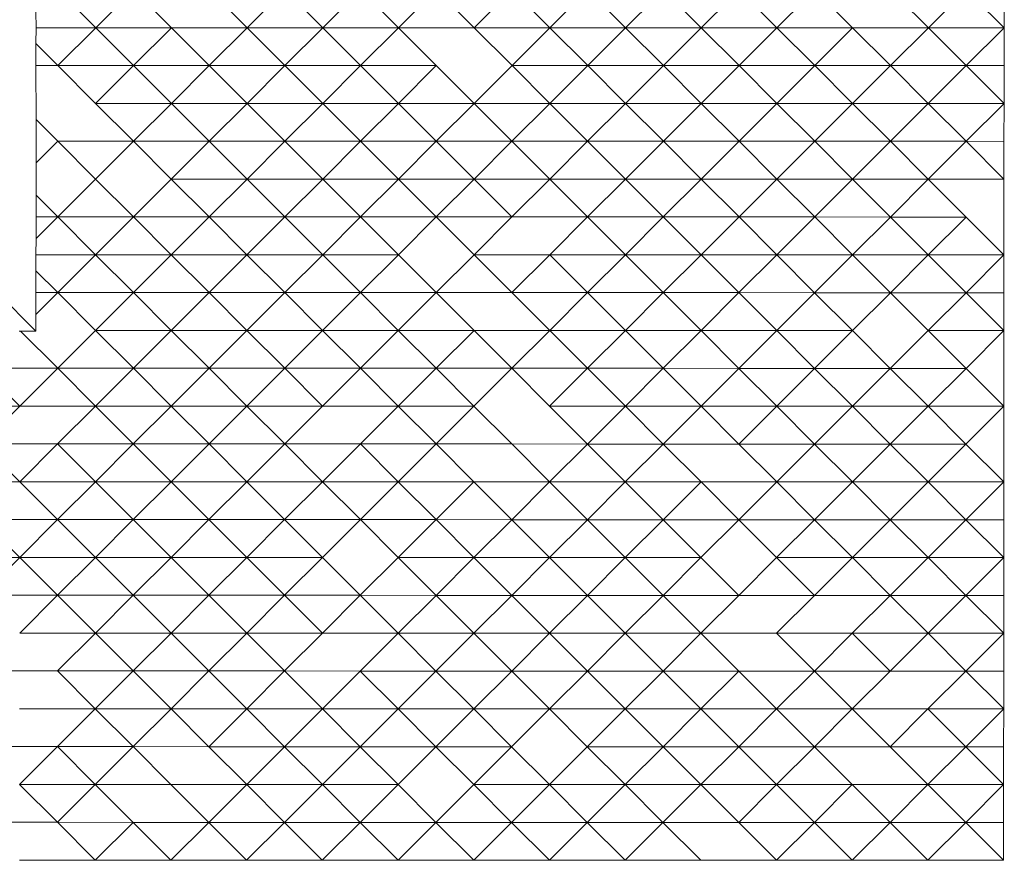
# Model space of a CAD drawing. Header units: metres. Extents: x -16.8 to 37.4, y -31.4 to 22.8.
# Tile 5 of 7: x 16.8 to 26, y -15.6 to -7.8. Entities that reach past the tile are written whole.
import ezdxf

# ---------------------------------------------------------------- set-up
doc = ezdxf.new("R2010")
doc.units = ezdxf.units.M
doc.header["$LTSCALE"] = 0.1
doc.linetypes.add('AUSGEZOGEN', pattern=[0])
doc.layers.add('EU_Cadastre des conduites - Texte', color=7, linetype='AUSGEZOGEN')
doc.layers.add('Standard', color=7, linetype='AUSGEZOGEN', lineweight=13)

# ---------------------------------------------------------------- blocks, each defined once
blk = doc.blocks.new('Baugrube_$F5', base_point=(0, 0, -4.617))
at = {"layer": 'Standard', "color": 7, "linetype": 'AUSGEZOGEN', "lineweight": 13, "transparency": 33554687}
for p, q in [((21.3857, 11.9062), (21.4912, 12.0119)), ((21.7806, 12.0119), (21.7806, 11.5114)), ((21.2799, 11.8007), (21.3857, 11.9062)), ((21.3857, 11.9062), (21.7806, 11.5114)), ((21.1354, 11.6559), (21.2799, 11.8007)), ((21.2799, 11.8007), (21.2799, 11.5114)), ((20.7792, 11.2984), (21.1354, 11.6559)), ((21.1354, 11.6559), (21.2799, 11.5114)), ((21.2799, 11.5114), (21.2799, 11.0109)), ((21.7806, 11.5114), (21.2799, 11.5114)), ((21.2799, 11.5114), (21.7806, 11.0109)), ((22.2813, 11.5114), (21.7806, 11.5114)), ((21.7806, 11.5114), (21.7806, 11.0109)), ((21.7806, 11.5114), (22.2813, 11.0109)), ((22.2813, 11.5114), (22.2813, 11.0109)), ((20.4915, 11.0109), (20.7792, 11.2984)), ((20.7792, 11.0109), (20.7792, 11.2984)), ((20.2785, 10.7982), (20.4915, 11.0109)), ((20.7792, 11.0109), (20.4915, 11.0109)), ((21.2799, 10.5104), (20.7792, 11.0109)), ((20.7792, 11.0109), (20.7792, 10.5104)), ((21.2799, 11.0109), (21.2799, 10.5104)), ((21.7806, 11.0109), (21.2799, 11.0109)), ((21.2799, 11.0109), (21.7806, 10.5104)), ((22.2813, 11.0109), (21.7806, 11.0109)), ((21.7806, 11.0109), (21.7806, 10.5104)), ((21.7806, 11.0109), (22.2813, 10.5104)), ((22.782, 10.5104), (22.2813, 11.0109)), ((22.2813, 11.0109), (22.2813, 10.5104)), ((22.782, 11.0109), (22.782, 10.5104)), ((20.1347, 10.6542), (20.2785, 10.7982)), ((20.2785, 10.7982), (20.2785, 10.5104)), ((19.9909, 10.5104), (20.1347, 10.6542)), ((20.1347, 10.6542), (20.2785, 10.5104)), ((19.8843, 10.4039), (19.9909, 10.5104)), ((20.2785, 10.5104), (19.9909, 10.5104)), ((20.7792, 10.5104), (20.2785, 10.5104)), ((20.2785, 10.5104), (20.2785, 10.0099)), ((20.2785, 10.5104), (20.7792, 10.0099)), ((21.2799, 10.5104), (20.7792, 10.5104)), ((20.7792, 10.5104), (20.7792, 10.0099)), ((21.7806, 10.5104), (21.2799, 10.5104)), ((21.2799, 10.5104), (21.2799, 10.0099)), ((21.2799, 10.5104), (21.7806, 10.0099)), ((22.2813, 10.5104), (21.7806, 10.5104)), ((21.7806, 10.5104), (21.7806, 10.0099)), ((21.7806, 10.5104), (22.2813, 10.0099)), ((22.782, 10.5104), (22.2813, 10.5104)), ((22.2813, 10.5104), (22.2813, 10.0099)), ((22.2813, 10.5104), (22.782, 10.0099)), ((23.2827, 10.5104), (22.782, 10.5104)), ((22.782, 10.5104), (22.782, 10.0099)), ((22.782, 10.5104), (23.2827, 10.0099)), ((23.2827, 10.5104), (23.2827, 10.0099)), ((19.3785, 10.4471), (19.3787, 9.9)), ((19.7778, 10.2974), (19.8843, 10.4039)), ((19.8843, 10.4039), (20.2785, 10.0099)), ((19.6337, 10.154), (19.7778, 10.2974)), ((19.7778, 10.2974), (19.7778, 10.0099)), ((19.4889, 10.0099), (19.6337, 10.154)), ((19.6337, 10.154), (19.7778, 10.0099)), ((18.2757, 10.0099), (18.7764, 9.5094)), ((18.7764, 10.0099), (18.7764, 9.5094)), ((18.7764, 10.0099), (19.2771, 9.5094)), ((19.269, 10.0099), (19.2771, 10.0018)), ((19.2771, 10.0018), (19.2771, 9.5094)), ((19.2771, 10.0018), (19.3787, 9.9)), ((19.3787, 9.9), (19.4889, 10.0099)), ((19.7778, 10.0099), (19.4889, 10.0099)), ((20.2785, 10.0099), (19.7778, 10.0099)), ((19.7778, 10.0099), (19.7778, 9.5094)), ((19.7778, 10.0099), (20.2785, 9.5094)), ((20.7792, 10.0099), (20.2785, 10.0099)), ((20.2785, 10.0099), (20.2785, 9.5094)), ((20.2785, 10.0099), (20.7792, 9.5094)), ((21.2799, 10.0099), (20.7792, 10.0099)), ((20.7792, 10.0099), (20.7792, 9.5094)), ((20.7792, 10.0099), (21.2799, 9.5094)), ((21.7806, 10.0099), (21.2799, 10.0099)), ((21.2799, 10.0099), (21.2799, 9.5094)), ((21.2799, 10.0099), (21.7806, 9.5094)), ((22.2813, 10.0099), (21.7806, 10.0099)), ((21.7806, 10.0099), (21.7806, 9.5094)), ((21.7806, 10.0099), (22.2813, 9.5094)), ((22.782, 10.0099), (22.2813, 10.0099)), ((22.2813, 10.0099), (22.2813, 9.5094)), ((22.2813, 10.0099), (22.782, 9.5094)), ((23.2827, 10.0099), (22.782, 10.0099)), ((22.782, 10.0099), (22.782, 9.5094)), ((22.782, 10.0099), (23.2827, 9.5094)), ((23.7834, 10.0099), (23.2827, 10.0099)), ((23.2827, 10.0099), (23.2827, 9.5094)), ((23.2827, 10.0099), (23.7834, 9.5094)), ((23.7834, 10.0099), (23.7834, 9.5094)), ((17.775, 9.5094), (18.2757, 9.0089)), ((18.7764, 9.5094), (18.2757, 9.5094)), ((18.2757, 9.5094), (18.2757, 9.0089)), ((18.2757, 9.5094), (18.7764, 9.0089)), ((19.2771, 9.5094), (18.7764, 9.5094)), ((18.7764, 9.5094), (19.2771, 9.0089)), ((19.7778, 9.5094), (19.2771, 9.5094)), ((19.2771, 9.5094), (19.2771, 9.0089)), ((19.2771, 9.5094), (19.7778, 9.0089)), ((20.2785, 9.5094), (19.7778, 9.5094)), ((19.7778, 9.5094), (19.7778, 9.0089)), ((19.7778, 9.5094), (20.2785, 9.0089)), ((20.7792, 9.5094), (20.2785, 9.5094)), ((20.2785, 9.5094), (20.2785, 9.0089)), ((20.2785, 9.5094), (20.7792, 9.0089)), ((21.2799, 9.5094), (20.7792, 9.5094)), ((20.7792, 9.5094), (20.7792, 9.0089)), ((20.7792, 9.5094), (21.2799, 9.0089)), ((21.7806, 9.5094), (21.2799, 9.5094)), ((21.2799, 9.5094), (21.2799, 9.0089)), ((21.2799, 9.5094), (21.7806, 9.0089)), ((22.2813, 9.5094), (21.7806, 9.5094)), ((21.7806, 9.5094), (21.7806, 9.0089)), ((21.7806, 9.5094), (22.2813, 9.0089)), ((22.782, 9.5094), (22.2813, 9.5094)), ((22.2813, 9.5094), (22.2813, 9.0089)), ((22.2813, 9.5094), (22.782, 9.0089)), ((23.2827, 9.5094), (22.782, 9.5094)), ((22.782, 9.5094), (22.782, 9.0089)), ((22.782, 9.5094), (23.2827, 9.0089)), ((23.7834, 9.5094), (23.2827, 9.5094)), ((23.2827, 9.5094), (23.2827, 9.0089)), ((23.2827, 9.5094), (23.7834, 9.0089)), ((24.2841, 9.5094), (23.7834, 9.5094)), ((23.7834, 9.5094), (23.7834, 9.0089)), ((23.7834, 9.5094), (24.2841, 9.0089)), ((24.2841, 9.5094), (24.2841, 9.0089)), ((17.2743, 9.0089), (17.775, 8.5084)), ((18.2757, 8.5084), (17.775, 9.0089)), ((17.775, 9.0089), (17.775, 8.5084)), ((18.2757, 9.0089), (18.2757, 8.5084)), ((18.7764, 9.0089), (18.2757, 9.0089)), ((18.2757, 9.0089), (18.7764, 8.5084)), ((19.2771, 9.0089), (18.7764, 9.0089)), ((18.7764, 9.0089), (18.7764, 8.5084)), ((18.7764, 9.0089), (19.2771, 8.5084)), ((19.7778, 9.0089), (19.2771, 9.0089)), ((19.2771, 9.0089), (19.2771, 8.5084)), ((19.2771, 9.0089), (19.7778, 8.5084)), ((20.2785, 9.0089), (19.7778, 9.0089)), ((19.7778, 9.0089), (19.7778, 8.5084)), ((19.7778, 9.0089), (20.2785, 8.5084)), ((20.7792, 9.0089), (20.2785, 9.0089)), ((20.2785, 9.0089), (20.2785, 8.5084)), ((20.2785, 9.0089), (20.7792, 8.5084)), ((21.2799, 9.0089), (20.7792, 9.0089)), ((20.7792, 9.0089), (20.7792, 8.5084)), ((20.7792, 9.0089), (21.2799, 8.5084)), ((21.7806, 9.0089), (21.2799, 9.0089)), ((21.2799, 9.0089), (21.2799, 8.5084)), ((21.2799, 9.0089), (21.7806, 8.5084)), ((22.2813, 9.0089), (21.7806, 9.0089)), ((21.7806, 9.0089), (21.7806, 8.5084)), ((21.7806, 9.0089), (22.2813, 8.5084)), ((22.782, 9.0089), (22.2813, 9.0089)), ((22.2813, 9.0089), (22.2813, 8.5084)), ((22.2813, 9.0089), (22.782, 8.5084)), ((23.2827, 9.0089), (22.782, 9.0089)), ((22.782, 9.0089), (22.782, 8.5084)), ((22.782, 9.0089), (23.2827, 8.5084)), ((23.7834, 9.0089), (23.2827, 9.0089)), ((23.2827, 9.0089), (23.2827, 8.5084)), ((23.2827, 9.0089), (23.7834, 8.5084)), ((23.7834, 8.5084), (23.7834, 9.0089)), ((24.2841, 9.0089), (24.2841, 8.5084)), ((24.7848, 9.0089), (24.2841, 9.0089)), ((24.2841, 9.0089), (24.7848, 8.5084)), ((24.7848, 9.0089), (24.7848, 8.5084)), ((17.775, 8.5084), (17.2743, 8.5084)), ((17.2743, 8.5084), (17.775, 8.0079)), ((18.2757, 8.5084), (17.775, 8.5084)), ((17.775, 8.5084), (17.775, 8.0079)), ((17.775, 8.5084), (18.2757, 8.0079)), ((18.7764, 8.5084), (18.2757, 8.5084)), ((18.2757, 8.5084), (18.2757, 8.0079)), ((18.2757, 8.5084), (18.7764, 8.0079)), ((19.2771, 8.5084), (18.7764, 8.5084)), ((18.7764, 8.5084), (18.7764, 8.0079)), ((18.7764, 8.5084), (19.2771, 8.0079)), ((19.7778, 8.5084), (19.2771, 8.5084)), ((19.2771, 8.5084), (19.2771, 8.0079)), ((19.2771, 8.5084), (19.7778, 8.0079)), ((20.2785, 8.5084), (19.7778, 8.5084)), ((19.7778, 8.5084), (19.7778, 8.0079)), ((19.7778, 8.5084), (20.2785, 8.0079)), ((20.7792, 8.5084), (20.2785, 8.5084)), ((20.2785, 8.5084), (20.2785, 8.0079)), ((20.2785, 8.5084), (20.7792, 8.0079)), ((21.2799, 8.5084), (20.7792, 8.5084)), ((20.7792, 8.5084), (20.7792, 8.0079)), ((20.7792, 8.5084), (21.2799, 8.0079)), ((21.7806, 8.5084), (21.2799, 8.5084)), ((21.2799, 8.5084), (21.2799, 8.0079)), ((21.2799, 8.5084), (21.7806, 8.0079)), ((22.2813, 8.5084), (21.7806, 8.5084)), ((21.7806, 8.5084), (21.7806, 8.0079)), ((21.7806, 8.5084), (22.2813, 8.0079)), ((22.782, 8.5084), (22.2813, 8.5084)), ((22.2813, 8.5084), (22.2813, 8.0079)), ((22.2813, 8.5084), (22.782, 8.0079)), ((23.2827, 8.5084), (22.782, 8.5084)), ((22.782, 8.5084), (22.782, 8.0079)), ((22.782, 8.5084), (23.2827, 8.0079)), ((23.7834, 8.5084), (23.2827, 8.5084)), ((23.2827, 8.5084), (23.2827, 8.0079)), ((23.2827, 8.5084), (23.7834, 8.0079)), ((24.2841, 8.5084), (23.7834, 8.5084)), ((23.7834, 8.5084), (23.7834, 8.0079)), ((23.7834, 8.5084), (24.2841, 8.0079)), ((24.7848, 8.5084), (24.2841, 8.5084)), ((24.2841, 8.5084), (24.2841, 8.0079)), ((24.2841, 8.5084), (24.7848, 8.0079)), ((25.2855, 8.5084), (24.7848, 8.5084)), ((24.7848, 8.5084), (24.7848, 8.0079)), ((24.7848, 8.5084), (25.2855, 8.0079)), ((25.2855, 8.5084), (25.2855, 8.0079)), ((30.7933, 8.5084), (27.2883, 5.005)), ((16.7736, 8.0079), (17.2743, 7.5074)), ((17.775, 8.0079), (17.2743, 8.0079)), ((17.2743, 8.0079), (17.775, 7.5074)), ((18.2757, 8.0079), (17.775, 8.0079)), ((17.775, 8.0079), (17.775, 7.5074)), ((17.775, 8.0079), (18.2757, 7.5074)), ((18.7764, 8.0079), (18.2757, 8.0079)), ((18.2757, 8.0079), (18.2757, 7.5074)), ((18.2757, 8.0079), (18.7764, 7.5074)), ((19.2771, 8.0079), (18.7764, 8.0079)), ((18.7764, 8.0079), (18.7764, 7.5074)), ((18.7764, 8.0079), (19.2771, 7.5074)), ((19.7778, 8.0079), (19.2771, 8.0079)), ((19.2771, 8.0079), (19.2771, 7.5074)), ((19.2771, 8.0079), (19.7778, 7.5074)), ((20.2785, 8.0079), (19.7778, 8.0079)), ((19.7778, 8.0079), (19.7778, 7.5074)), ((19.7778, 8.0079), (20.2785, 7.5074)), ((20.7792, 8.0079), (20.2785, 8.0079)), ((20.2785, 8.0079), (20.2785, 7.5074)), ((20.2785, 8.0079), (20.7792, 7.5074)), ((21.2799, 8.0079), (20.7792, 8.0079)), ((20.7792, 8.0079), (20.7792, 7.5074)), ((20.7792, 8.0079), (21.2799, 7.5074)), ((21.7806, 8.0079), (21.2799, 8.0079)), ((21.2799, 8.0079), (21.2799, 7.5074)), ((21.2799, 8.0079), (21.7806, 7.5074)), ((22.2813, 8.0079), (21.7806, 8.0079)), ((21.7806, 8.0079), (21.7806, 7.5074)), ((21.7806, 8.0079), (22.2813, 7.5074)), ((22.782, 8.0079), (22.2813, 8.0079)), ((22.2813, 8.0079), (22.2813, 7.5074)), ((23.2827, 8.0079), (22.782, 8.0079)), ((22.782, 8.0079), (22.782, 7.5074)), ((22.782, 8.0079), (23.2827, 7.5074)), ((23.7834, 8.0079), (23.2827, 8.0079)), ((23.2827, 8.0079), (23.2827, 7.5074)), ((23.2827, 8.0079), (23.7834, 7.5074)), ((24.2841, 8.0079), (23.7834, 8.0079)), ((23.7834, 8.0079), (23.7834, 7.5074)), ((23.7834, 8.0079), (24.2841, 7.5074)), ((24.7848, 8.0079), (24.2841, 8.0079)), ((24.2841, 8.0079), (24.2841, 7.5074)), ((24.2841, 8.0079), (24.7848, 7.5074)), ((25.2855, 8.0079), (24.7848, 8.0079)), ((24.7848, 8.0079), (24.7848, 7.5074)), ((24.7848, 8.0079), (25.2855, 7.5074)), ((25.7862, 8.0079), (25.2855, 8.0079)), ((25.2855, 8.0079), (25.2855, 7.5074)), ((25.2855, 8.0079), (25.7862, 7.5074)), ((25.7862, 8.0079), (25.7862, 7.5074)), ((16.2729, 7.5074), (16.7736, 7.007)), ((17.2743, 7.007), (16.7736, 7.5074)), ((17.2743, 7.5074), (17.2743, 7.007)), ((17.775, 7.5074), (17.2743, 7.5074)), ((17.2743, 7.5074), (17.775, 7.007)), ((18.2757, 7.5074), (17.775, 7.5074)), ((17.775, 7.5074), (17.775, 7.007)), ((17.775, 7.5074), (18.2757, 7.007)), ((18.7764, 7.5074), (18.2757, 7.5074)), ((18.2757, 7.5074), (18.2757, 7.007)), ((18.2757, 7.5074), (18.7764, 7.007)), ((19.2771, 7.5074), (18.7764, 7.5074)), ((18.7764, 7.5074), (18.7764, 7.007)), ((18.7764, 7.5074), (19.2771, 7.007)), ((19.7778, 7.5074), (19.2771, 7.5074)), ((19.2771, 7.5074), (19.2771, 7.007)), ((19.2771, 7.5074), (19.7778, 7.007)), ((20.2785, 7.5074), (19.7778, 7.5074)), ((19.7778, 7.5074), (19.7778, 7.007)), ((19.7778, 7.5074), (20.2785, 7.007)), ((20.7792, 7.5074), (20.2785, 7.5074)), ((20.2785, 7.5074), (20.2785, 7.007)), ((20.2785, 7.5074), (20.7792, 7.007)), ((21.2799, 7.5074), (20.7792, 7.5074)), ((20.7792, 7.5074), (21.2799, 7.007)), ((21.7806, 7.5074), (21.2799, 7.5074)), ((21.2799, 7.5074), (21.2799, 7.007)), ((21.2799, 7.5074), (21.7806, 7.007)), ((22.2813, 7.5074), (21.7806, 7.5074)), ((21.7806, 7.5074), (21.7806, 7.007)), ((21.7806, 7.5074), (22.2813, 7.007)), ((22.782, 7.5074), (22.2813, 7.5074)), ((22.2813, 7.5074), (22.2813, 7.007)), ((22.2813, 7.5074), (22.782, 7.007)), ((23.2827, 7.5074), (22.782, 7.5074)), ((22.782, 7.5074), (22.782, 7.007)), ((22.782, 7.5074), (23.2827, 7.007)), ((23.7834, 7.5074), (23.2827, 7.5074)), ((23.2827, 7.5074), (23.7834, 7.007)), ((24.2841, 7.5074), (23.7834, 7.5074)), ((23.7834, 7.5074), (23.7834, 7.007)), ((23.7834, 7.5074), (24.2841, 7.007)), ((24.7848, 7.5074), (24.2841, 7.5074)), ((24.2841, 7.5074), (24.2841, 7.007)), ((24.2841, 7.5074), (24.7848, 7.007)), ((25.2855, 7.5074), (24.7848, 7.5074)), ((24.7848, 7.5074), (24.7848, 7.007)), ((24.7848, 7.5074), (25.2855, 7.007)), ((25.7862, 7.5074), (25.2855, 7.5074)), ((25.2855, 7.5074), (25.2855, 7.007)), ((25.2855, 7.5074), (25.7862, 7.007)), ((26.2869, 7.5074), (25.7862, 7.5074)), ((25.7862, 7.5074), (25.7862, 7.007)), ((25.7862, 7.5074), (26.2869, 7.007)), ((26.2869, 7.5074), (26.2869, 7.007)), ((16.2729, 6.5065), (15.7722, 7.007)), ((16.2729, 7.007), (16.2729, 6.5065)), ((16.7736, 7.007), (16.2729, 7.007)), ((16.2729, 7.007), (16.7736, 6.5065)), ((17.2743, 7.007), (16.7736, 7.007)), ((16.7736, 7.007), (16.7736, 6.5065)), ((16.7736, 7.007), (17.2743, 6.5065)), ((17.775, 7.007), (17.2743, 7.007)), ((17.2743, 7.007), (17.2743, 6.5065)), ((17.2743, 7.007), (17.775, 6.5065)), ((18.2757, 7.007), (17.775, 7.007)), ((17.775, 7.007), (17.775, 6.5065)), ((17.775, 7.007), (18.2757, 6.5065)), ((18.7764, 7.007), (18.2757, 7.007)), ((18.2757, 7.007), (18.2757, 6.5065)), ((18.2757, 7.007), (18.7764, 6.5065)), ((19.2771, 7.007), (18.7764, 7.007)), ((18.7764, 7.007), (18.7764, 6.5065)), ((18.7764, 7.007), (19.2771, 6.5065)), ((19.7778, 7.007), (19.2771, 7.007)), ((19.2771, 7.007), (19.2771, 6.5065)), ((19.2771, 7.007), (19.7778, 6.5065)), ((20.2785, 7.007), (19.7778, 7.007)), ((19.7778, 7.007), (19.7778, 6.5065)), ((19.7778, 7.007), (20.2785, 6.5065)), ((20.7792, 7.007), (20.2785, 7.007)), ((20.2785, 7.007), (20.2785, 6.5065)), ((20.2785, 7.007), (20.7792, 6.5065)), ((21.2799, 7.007), (20.7792, 7.007)), ((20.7792, 7.007), (20.7792, 6.5065)), ((20.7792, 7.007), (21.2799, 6.5065)), ((21.7806, 7.007), (21.2799, 7.007)), ((21.2799, 7.007), (21.2799, 6.5065)), ((21.2799, 7.007), (21.7806, 6.5065)), ((22.2813, 7.007), (21.7806, 7.007)), ((21.7806, 7.007), (21.7806, 6.5065)), ((21.7806, 7.007), (22.2813, 6.5065)), ((22.782, 6.5065), (22.2813, 7.007)), ((22.2813, 7.007), (22.2813, 6.5065)), ((22.782, 7.007), (22.782, 6.5065)), ((23.2827, 7.007), (22.782, 7.007)), ((22.782, 7.007), (23.2827, 6.5065)), ((23.7834, 7.007), (23.2827, 7.007)), ((23.2827, 7.007), (23.2827, 6.5065)), ((23.2827, 7.007), (23.7834, 6.5065)), ((24.2841, 7.007), (23.7834, 7.007)), ((23.7834, 7.007), (23.7834, 6.5065)), ((23.7834, 7.007), (24.2841, 6.5065)), ((24.7848, 7.007), (24.2841, 7.007)), ((24.2841, 7.007), (24.2841, 6.5065)), ((24.2841, 7.007), (24.7848, 6.5065)), ((25.2855, 7.007), (24.7848, 7.007)), ((24.7848, 7.007), (24.7848, 6.5065)), ((24.7848, 7.007), (25.2855, 6.5065)), ((25.7862, 7.007), (25.2855, 7.007)), ((25.2855, 7.007), (25.2855, 6.5065)), ((25.2855, 7.007), (25.7862, 6.5065)), ((26.2869, 7.007), (25.7862, 7.007)), ((25.7862, 7.007), (25.7862, 6.5065)), ((25.7862, 7.007), (26.2869, 6.5065)), ((26.7876, 7.007), (26.2869, 7.007)), ((26.2869, 7.007), (26.2869, 6.5065)), ((26.2869, 7.007), (26.7876, 6.5065)), ((26.7876, 7.007), (26.7876, 6.5065)), ((16.2729, 6.006), (15.7722, 6.5065)), ((19.2771, 3.003), (15.7722, 6.5065)), ((16.2729, 6.5065), (16.2729, 6.006)), ((16.7736, 6.5065), (16.2729, 6.5065)), ((16.2729, 6.5065), (16.7736, 6.006)), ((17.2743, 6.5065), (16.7736, 6.5065)), ((16.7736, 6.5065), (16.7736, 6.006)), ((16.7736, 6.5065), (17.2743, 6.006)), ((17.775, 6.5065), (17.2743, 6.5065)), ((17.2743, 6.5065), (17.2743, 6.006)), ((17.2743, 6.5065), (17.775, 6.006)), ((18.2757, 6.5065), (17.775, 6.5065)), ((17.775, 6.5065), (17.775, 6.006)), ((17.775, 6.5065), (18.2757, 6.006)), ((18.7764, 6.5065), (18.2757, 6.5065)), ((18.2757, 6.5065), (18.2757, 6.006)), ((18.2757, 6.5065), (18.7764, 6.006)), ((19.2771, 6.5065), (18.7764, 6.5065)), ((18.7764, 6.5065), (18.7764, 6.006)), ((18.7764, 6.5065), (19.2771, 6.006)), ((19.7778, 6.5065), (19.2771, 6.5065)), ((19.2771, 6.5065), (19.2771, 6.006)), ((19.2771, 6.5065), (19.7778, 6.006)), ((20.2785, 6.5065), (19.7778, 6.5065)), ((19.7778, 6.5065), (19.7778, 6.006)), ((20.7792, 6.5065), (20.2785, 6.5065)), ((20.2785, 6.5065), (20.2785, 6.006)), ((20.2785, 6.5065), (20.7792, 6.006)), ((21.2799, 6.5065), (20.7792, 6.5065)), ((20.7792, 6.5065), (20.7792, 6.006)), ((20.7792, 6.5065), (21.2799, 6.006)), ((21.7806, 6.5065), (21.2799, 6.5065)), ((21.2799, 6.5065), (21.2799, 6.006)), ((21.2799, 6.5065), (21.7806, 6.006)), ((22.2813, 6.5065), (21.7806, 6.5065)), ((21.7806, 6.5065), (21.7806, 6.006)), ((22.782, 6.5065), (22.2813, 6.5065)), ((22.2813, 6.5065), (22.2813, 6.006)), ((22.2813, 6.5065), (22.782, 6.006)), ((23.2827, 6.5065), (22.782, 6.5065)), ((22.782, 6.5065), (22.782, 6.006)), ((22.782, 6.5065), (23.2827, 6.006)), ((23.7834, 6.5065), (23.2827, 6.5065)), ((23.2827, 6.5065), (23.2827, 6.006)), ((23.2827, 6.5065), (23.7834, 6.006)), ((24.2841, 6.5065), (23.7834, 6.5065)), ((23.7834, 6.5065), (23.7834, 6.006)), ((23.7834, 6.5065), (24.2841, 6.006)), ((24.7848, 6.5065), (24.2841, 6.5065)), ((24.2841, 6.5065), (24.2841, 6.006)), ((24.2841, 6.5065), (24.7848, 6.006)), ((25.2855, 6.5065), (24.7848, 6.5065)), ((24.7848, 6.5065), (24.7848, 6.006)), ((24.7848, 6.5065), (25.2855, 6.006)), ((25.7862, 6.5065), (25.2855, 6.5065)), ((25.2855, 6.5065), (25.2855, 6.006)), ((25.2855, 6.5065), (25.7862, 6.006)), ((26.2869, 6.5065), (25.7862, 6.5065)), ((25.7862, 6.5065), (25.7862, 6.006)), ((25.7862, 6.5065), (26.2869, 6.006)), ((26.7876, 6.5065), (26.2869, 6.5065)), ((26.2869, 6.5065), (26.2869, 6.006)), ((26.2869, 6.5065), (26.7876, 6.006)), ((27.2883, 6.006), (26.7876, 6.5065)), ((26.7876, 6.5065), (26.7876, 6.006)), ((27.2883, 6.5065), (27.2883, 6.006)), ((16.7736, 6.006), (16.2729, 6.006)), ((16.7736, 5.5055), (16.2729, 6.006)), ((17.2743, 5.5055), (16.7736, 6.006)), ((16.7736, 6.006), (16.7736, 5.5055)), ((17.2743, 6.006), (17.2743, 5.5055)), ((17.775, 5.5055), (17.2743, 6.006)), ((17.775, 6.006), (17.775, 5.5055)), ((18.2757, 6.006), (17.775, 6.006)), ((17.775, 6.006), (18.2757, 5.5055)), ((18.7764, 6.006), (18.2757, 6.006)), ((18.2757, 6.006), (18.2757, 5.5055)), ((18.2757, 6.006), (18.7764, 5.5055)), ((19.2771, 6.006), (18.7764, 6.006)), ((18.7764, 6.006), (18.7764, 5.5055)), ((18.7764, 6.006), (19.2771, 5.5055)), ((19.7778, 6.006), (19.2771, 6.006)), ((19.2771, 6.006), (19.7778, 5.5055)), ((20.2785, 6.006), (19.7778, 6.006)), ((19.7778, 6.006), (19.7778, 5.5055)), ((19.7778, 6.006), (20.2785, 5.5055)), ((20.7792, 6.006), (20.2785, 6.006)), ((20.2785, 6.006), (20.2785, 5.5055)), ((20.2785, 6.006), (20.7792, 5.5055)), ((21.2799, 6.006), (20.7792, 6.006)), ((20.7792, 6.006), (20.7792, 5.5055)), ((20.7792, 6.006), (21.2799, 5.5055)), ((21.7806, 5.5055), (21.2799, 6.006)), ((21.2799, 6.006), (21.2799, 5.5055)), ((21.7806, 6.006), (21.7806, 5.5055)), ((22.2813, 5.5055), (21.7806, 6.006)), ((22.2813, 6.006), (22.2813, 5.5055)), ((22.782, 6.006), (22.2813, 6.006)), ((22.2813, 6.006), (22.782, 5.5055)), ((23.2827, 6.006), (22.782, 6.006)), ((22.782, 6.006), (22.782, 5.5055)), ((22.782, 6.006), (23.2827, 5.5055)), ((23.7834, 6.006), (23.2827, 6.006)), ((23.2827, 6.006), (23.2827, 5.5055)), ((23.2827, 6.006), (23.7834, 5.5055)), ((24.2841, 6.006), (23.7834, 6.006)), ((23.7834, 6.006), (23.7834, 5.5055)), ((23.7834, 6.006), (24.2841, 5.5055)), ((24.7848, 6.006), (24.2841, 6.006)), ((24.2841, 6.006), (24.2841, 5.5055)), ((24.2841, 6.006), (24.7848, 5.5055)), ((25.2855, 6.006), (24.7848, 6.006)), ((24.7848, 6.006), (24.7848, 5.5055)), ((24.7848, 6.006), (25.2855, 5.5055)), ((25.7862, 6.006), (25.2855, 6.006)), ((25.2855, 6.006), (25.2855, 5.5055)), ((25.2855, 6.006), (25.7862, 5.5055)), ((26.2869, 6.006), (25.7862, 6.006)), ((25.7862, 6.006), (25.7862, 5.5055)), ((25.7862, 6.006), (26.2869, 5.5055)), ((26.7876, 6.006), (26.2869, 6.006)), ((26.2869, 6.006), (26.2869, 5.5055)), ((26.2869, 6.006), (26.7876, 5.5055)), ((27.2883, 6.006), (26.7876, 6.006)), ((26.7876, 6.006), (26.7876, 5.5055)), ((26.7876, 6.006), (27.2883, 5.5055)), ((27.7891, 6.006), (27.2883, 6.006)), ((27.2883, 6.006), (27.2883, 5.5055)), ((27.2883, 6.006), (27.7891, 5.5055)), ((27.7891, 6.006), (27.7891, 5.5055)), ((28.0394, 5.7557), (27.7891, 5.5055)), ((17.2743, 5.5055), (16.7736, 5.5055)), ((17.2743, 5.005), (16.7736, 5.5055)), ((17.775, 5.5055), (17.2743, 5.5055)), ((17.2743, 5.5055), (17.2743, 5.005)), ((17.2743, 5.5055), (17.775, 5.005)), ((18.2757, 5.5055), (17.775, 5.5055)), ((17.775, 5.5055), (17.775, 5.005)), ((17.775, 5.5055), (18.2757, 5.005)), ((18.7764, 5.5055), (18.2757, 5.5055)), ((18.2757, 5.5055), (18.2757, 5.005)), ((18.2757, 5.5055), (18.7764, 5.005)), ((19.2771, 5.5055), (18.7764, 5.5055)), ((18.7764, 5.5055), (18.7764, 5.005)), ((18.7764, 5.5055), (19.2771, 5.005)), ((19.7778, 5.5055), (19.2771, 5.5055)), ((19.2771, 5.5055), (19.2771, 5.005)), ((19.2771, 5.5055), (19.7778, 5.005)), ((20.2785, 5.5055), (19.7778, 5.5055)), ((19.7778, 5.5055), (19.7778, 5.005)), ((19.7778, 5.5055), (20.2785, 5.005)), ((20.7792, 5.5055), (20.2785, 5.5055)), ((20.2785, 5.5055), (20.2785, 5.005)), ((20.2785, 5.5055), (20.7792, 5.005)), ((21.2799, 5.5055), (20.7792, 5.5055)), ((20.7792, 5.5055), (20.7792, 5.005)), ((20.7792, 5.5055), (21.2799, 5.005)), ((21.7806, 5.5055), (21.2799, 5.5055)), ((21.2799, 5.5055), (21.2799, 5.005)), ((21.2799, 5.5055), (21.7806, 5.005)), ((22.2813, 5.5055), (21.7806, 5.5055)), ((21.7806, 5.5055), (21.7806, 5.005)), ((21.7806, 5.5055), (22.2813, 5.005)), ((22.782, 5.5055), (22.2813, 5.5055)), ((22.2813, 5.5055), (22.2813, 5.005)), ((22.2813, 5.5055), (22.782, 5.005)), ((23.2827, 5.5055), (22.782, 5.5055)), ((22.782, 5.5055), (22.782, 5.005)), ((22.782, 5.5055), (23.2827, 5.005)), ((23.7834, 5.5055), (23.2827, 5.5055)), ((23.2827, 5.5055), (23.2827, 5.005)), ((23.2827, 5.5055), (23.7834, 5.005)), ((24.2841, 5.5055), (23.7834, 5.5055)), ((23.7834, 5.5055), (23.7834, 5.005)), ((23.7834, 5.5055), (24.2841, 5.005)), ((24.7848, 5.5055), (24.2841, 5.5055)), ((24.2841, 5.5055), (24.2841, 5.005)), ((24.2841, 5.5055), (24.7848, 5.005)), ((25.2855, 5.5055), (24.7848, 5.5055)), ((24.7848, 5.5055), (24.7848, 5.005)), ((24.7848, 5.5055), (25.2855, 5.005)), ((25.7862, 5.5055), (25.2855, 5.5055)), ((25.2855, 5.5055), (25.2855, 5.005)), ((25.2855, 5.5055), (25.7862, 5.005)), ((26.2869, 5.5055), (25.7862, 5.5055)), ((25.7862, 5.5055), (25.7862, 5.005)), ((25.7862, 5.5055), (26.2869, 5.005)), ((26.7876, 5.5055), (26.2869, 5.5055)), ((26.2869, 5.5055), (26.2869, 5.005)), ((26.2869, 5.5055), (26.7876, 5.005)), ((27.2883, 5.5055), (26.7876, 5.5055)), ((26.7876, 5.5055), (26.7876, 5.005)), ((26.7876, 5.5055), (27.2883, 5.005)), ((27.7891, 5.5055), (27.2883, 5.5055)), ((27.2883, 5.5055), (27.2883, 5.005)), ((27.2883, 5.5055), (27.5387, 5.2552)), ((27.7891, 5.5055), (27.5387, 5.2552)), ((27.5387, 5.2552), (27.2883, 5.005)), ((17.775, 5.005), (17.2743, 5.005)), ((17.775, 4.5045), (17.2743, 5.005)), ((18.2757, 5.005), (17.775, 5.005)), ((17.775, 5.005), (17.775, 4.5045)), ((17.775, 5.005), (18.2757, 4.5045)), ((18.7764, 5.005), (18.2757, 5.005)), ((18.2757, 5.005), (18.2757, 4.5045)), ((18.2757, 5.005), (18.7764, 4.5045)), ((19.2771, 5.005), (18.7764, 5.005)), ((18.7764, 5.005), (18.7764, 4.5045)), ((18.7764, 5.005), (19.2771, 4.5045)), ((19.7778, 5.005), (19.2771, 5.005)), ((19.2771, 5.005), (19.2771, 4.5045)), ((19.2771, 5.005), (19.7778, 4.5045)), ((20.2785, 5.005), (19.7778, 5.005)), ((19.7778, 5.005), (19.7778, 4.5045)), ((19.7778, 5.005), (20.2785, 4.5045)), ((20.7792, 5.005), (20.2785, 5.005)), ((20.2785, 5.005), (20.2785, 4.5045)), ((20.2785, 5.005), (20.7792, 4.5045)), ((21.2799, 5.005), (20.7792, 5.005)), ((20.7792, 5.005), (20.7792, 4.5045)), ((20.7792, 5.005), (21.2799, 4.5045)), ((21.7806, 5.005), (21.2799, 5.005)), ((21.2799, 5.005), (21.2799, 4.5045)), ((21.2799, 5.005), (21.7806, 4.5045)), ((22.2813, 5.005), (21.7806, 5.005)), ((21.7806, 5.005), (21.7806, 4.5045)), ((21.7806, 5.005), (22.2813, 4.5045)), ((22.782, 5.005), (22.2813, 5.005)), ((22.2813, 5.005), (22.2813, 4.5045)), ((22.2813, 5.005), (22.782, 4.5045)), ((23.2827, 5.005), (22.782, 5.005)), ((22.782, 5.005), (22.782, 4.5045)), ((22.782, 5.005), (23.2827, 4.5045)), ((23.7834, 5.005), (23.2827, 5.005)), ((23.2827, 5.005), (23.2827, 4.5045)), ((23.2827, 5.005), (23.7834, 4.5045)), ((24.2841, 5.005), (23.7834, 5.005)), ((23.7834, 5.005), (23.7834, 4.5045)), ((23.7834, 5.005), (24.2841, 4.5045)), ((24.7848, 5.005), (24.2841, 5.005)), ((24.2841, 5.005), (24.2841, 4.5045)), ((24.2841, 5.005), (24.7848, 4.5045)), ((25.2855, 5.005), (24.7848, 5.005)), ((24.7848, 5.005), (24.7848, 4.5045)), ((24.7848, 5.005), (25.2855, 4.5045)), ((25.7862, 5.005), (25.2855, 5.005)), ((25.2855, 5.005), (25.2855, 4.5045)), ((25.2855, 5.005), (25.7862, 4.5045)), ((26.2869, 5.005), (25.7862, 5.005)), ((25.7862, 5.005), (25.7862, 4.5045)), ((25.7862, 5.005), (26.2869, 4.5045)), ((26.7876, 5.005), (26.2869, 5.005)), ((26.2869, 5.005), (26.2869, 4.5045)), ((26.2869, 5.005), (26.7876, 4.5045)), ((27.2883, 5.005), (26.7876, 5.005)), ((26.7876, 5.005), (26.7876, 4.5045)), ((26.7876, 5.005), (27.038, 4.7547)), ((27.2883, 5.005), (27.038, 4.7547)), ((27.2883, 5.005), (27.038, 4.7547)), ((27.038, 4.7547), (26.7876, 4.5045)), ((27.038, 4.7547), (26.7876, 4.5045)), ((18.2757, 4.5045), (17.775, 4.5045)), ((18.2757, 4.004), (17.775, 4.5045)), ((18.7764, 4.5045), (18.2757, 4.5045)), ((18.2757, 4.5045), (18.2757, 4.004)), ((18.2757, 4.5045), (18.7764, 4.004)), ((19.2771, 4.5045), (18.7764, 4.5045)), ((18.7764, 4.5045), (18.7764, 4.004)), ((19.7778, 4.5045), (19.2771, 4.5045)), ((19.2771, 4.5045), (19.2771, 4.004)), ((19.2771, 4.5045), (19.7778, 4.004)), ((20.2785, 4.5045), (19.7778, 4.5045)), ((19.7778, 4.5045), (19.7778, 4.004)), ((19.7778, 4.5045), (20.2785, 4.004)), ((20.7792, 4.5045), (20.2785, 4.5045)), ((20.2785, 4.5045), (20.2785, 4.004)), ((20.2785, 4.5045), (20.7792, 4.004)), ((21.2799, 4.5045), (20.7792, 4.5045)), ((20.7792, 4.5045), (20.7792, 4.004)), ((20.7792, 4.5045), (21.2799, 4.004)), ((21.7806, 4.5045), (21.2799, 4.5045)), ((21.2799, 4.5045), (21.2799, 4.004)), ((21.2799, 4.5045), (21.7806, 4.004)), ((22.2813, 4.5045), (21.7806, 4.5045)), ((21.7806, 4.5045), (21.7806, 4.004)), ((21.7806, 4.5045), (22.2813, 4.004)), ((22.782, 4.5045), (22.2813, 4.5045)), ((22.2813, 4.5045), (22.2813, 4.004)), ((22.2813, 4.5045), (22.782, 4.004)), ((23.2827, 4.004), (22.782, 4.5045)), ((22.782, 4.5045), (22.782, 4.004)), ((23.2827, 4.5045), (23.2827, 4.004)), ((23.7834, 4.5045), (23.2827, 4.5045)), ((23.2827, 4.5045), (23.7834, 4.004)), ((26.7876, 4.5045), (23.2827, 1.001)), ((24.2841, 4.5045), (23.7834, 4.5045)), ((23.7834, 4.5045), (23.7834, 4.004)), ((23.7834, 4.5045), (24.2841, 4.004)), ((24.7848, 4.5045), (24.2841, 4.5045)), ((24.2841, 4.5045), (24.2841, 4.004)), ((24.2841, 4.5045), (24.7848, 4.004)), ((25.2855, 4.5045), (24.7848, 4.5045)), ((24.7848, 4.5045), (24.7848, 4.004)), ((25.7862, 4.5045), (25.2855, 4.5045)), ((25.2855, 4.5045), (25.2855, 4.004)), ((25.2855, 4.5045), (25.7862, 4.004)), ((26.2869, 4.5045), (25.7862, 4.5045)), ((25.7862, 4.5045), (25.7862, 4.004)), ((25.7862, 4.5045), (26.2869, 4.004)), ((26.7876, 4.5045), (26.2869, 4.004)), ((26.2869, 4.004), (26.2869, 4.5045)), ((18.7764, 4.004), (18.2757, 4.004)), ((18.7764, 3.5035), (18.2757, 4.004)), ((19.2771, 4.004), (18.7764, 4.004)), ((18.7764, 4.004), (18.7764, 3.5035)), ((18.7764, 4.004), (19.2771, 3.5035)), ((19.7778, 4.004), (19.2771, 4.004)), ((19.2771, 4.004), (19.2771, 3.5035)), ((19.2771, 4.004), (19.7778, 3.5035)), ((20.2785, 4.004), (19.7778, 4.004)), ((19.7778, 4.004), (19.7778, 3.5035)), ((20.7792, 4.004), (20.2785, 4.004)), ((20.2785, 4.004), (20.2785, 3.5035)), ((20.2785, 4.004), (20.7792, 3.5035)), ((21.2799, 4.004), (20.7792, 4.004)), ((20.7792, 4.004), (20.7792, 3.5035)), ((20.7792, 4.004), (21.2799, 3.5035)), ((21.7806, 4.004), (21.2799, 4.004)), ((21.2799, 4.004), (21.2799, 3.5035)), ((21.2799, 4.004), (21.7806, 3.5035)), ((22.2813, 4.004), (21.7806, 4.004)), ((21.7806, 4.004), (21.7806, 3.5035)), ((21.7806, 4.004), (22.2813, 3.5035)), ((22.782, 4.004), (22.2813, 4.004)), ((22.2813, 4.004), (22.2813, 3.5035)), ((23.2827, 4.004), (22.782, 4.004)), ((22.782, 4.004), (22.782, 3.5035)), ((22.782, 4.004), (23.2827, 3.5035)), ((23.7834, 4.004), (23.2827, 4.004)), ((23.2827, 4.004), (23.2827, 3.5035)), ((23.2827, 4.004), (23.7834, 3.5035)), ((24.2841, 4.004), (23.7834, 4.004)), ((23.7834, 4.004), (23.7834, 3.5035)), ((23.7834, 4.004), (24.2841, 3.5035)), ((24.7848, 4.004), (24.2841, 4.004)), ((24.2841, 4.004), (24.2841, 3.5035)), ((24.2841, 4.004), (24.7848, 3.5035)), ((25.2855, 4.004), (24.7848, 4.004)), ((24.7848, 4.004), (24.7848, 3.5035)), ((24.7848, 4.004), (25.2855, 3.5035)), ((25.7862, 4.004), (25.2855, 4.004)), ((25.2855, 4.004), (25.2855, 3.5035)), ((25.2855, 4.004), (25.7862, 3.5035)), ((26.2869, 4.004), (25.7862, 4.004)), ((25.7862, 4.004), (25.7862, 3.5035)), ((25.7862, 4.004), (26.0366, 3.7537)), ((26.2869, 4.004), (26.0366, 3.7537)), ((26.0366, 3.7537), (25.7862, 3.5035)), ((19.2771, 3.5035), (18.7764, 3.5035)), ((19.2771, 3.003), (18.7764, 3.5035)), ((19.7778, 3.5035), (19.2771, 3.5035)), ((19.2771, 3.5035), (19.2771, 3.003)), ((19.2771, 3.5035), (19.7778, 3.003)), ((20.2785, 3.5035), (19.7778, 3.5035)), ((19.7778, 3.5035), (19.7778, 3.003)), ((19.7778, 3.5035), (20.2785, 3.003)), ((20.7792, 3.5035), (20.2785, 3.5035)), ((20.2785, 3.5035), (20.2785, 3.003)), ((20.2785, 3.5035), (20.7792, 3.003)), ((21.2799, 3.5035), (20.7792, 3.5035)), ((20.7792, 3.5035), (20.7792, 3.003)), ((20.7792, 3.5035), (21.2799, 3.003)), ((21.7806, 3.5035), (21.2799, 3.5035)), ((21.2799, 3.5035), (21.2799, 3.003)), ((21.2799, 3.5035), (21.7806, 3.003)), ((22.2813, 3.5035), (21.7806, 3.5035)), ((21.7806, 3.5035), (21.7806, 3.003)), ((21.7806, 3.5035), (22.2813, 3.003)), ((22.782, 3.5035), (22.2813, 3.5035)), ((22.2813, 3.5035), (22.782, 3.003)), ((23.2827, 3.5035), (22.782, 3.5035)), ((22.782, 3.5035), (22.782, 3.003)), ((22.782, 3.5035), (23.2827, 3.003)), ((23.7834, 3.5035), (23.2827, 3.5035)), ((23.2827, 3.5035), (23.2827, 3.003)), ((23.2827, 3.5035), (23.7834, 3.003)), ((24.2841, 3.5035), (23.7834, 3.5035)), ((23.7834, 3.5035), (23.7834, 3.003)), ((23.7834, 3.5035), (24.2841, 3.003)), ((24.7848, 3.5035), (24.2841, 3.5035)), ((24.2841, 3.5035), (24.2841, 3.003)), ((24.2841, 3.5035), (24.7848, 3.003)), ((25.2855, 3.5035), (24.7848, 3.5035)), ((24.7848, 3.5035), (24.7848, 3.003)), ((24.7848, 3.5035), (25.2855, 3.003)), ((25.7862, 3.5035), (25.2855, 3.5035)), ((25.2855, 3.5035), (25.2855, 3.003)), ((25.7862, 3.5035), (25.2855, 3.003)), ((19.7778, 3.003), (19.2771, 3.003)), ((19.7778, 2.5025), (19.2771, 3.003)), ((19.7778, 2.5025), (19.2771, 3.003)), ((20.2785, 3.003), (19.7778, 3.003)), ((19.7778, 3.003), (19.7778, 2.5025)), ((19.7778, 3.003), (20.2785, 2.5025)), ((20.7792, 3.003), (20.2785, 3.003)), ((20.2785, 3.003), (20.2785, 2.5025)), ((20.2785, 3.003), (20.7792, 2.5025)), ((21.2799, 3.003), (20.7792, 3.003)), ((20.7792, 3.003), (20.7792, 2.5025)), ((20.7792, 3.003), (21.2799, 2.5025)), ((21.7806, 3.003), (21.2799, 3.003)), ((21.2799, 3.003), (21.2799, 2.5025)), ((21.2799, 3.003), (21.7806, 2.5025)), ((22.2813, 2.5025), (21.7806, 3.003)), ((21.7806, 3.003), (21.7806, 2.5025)), ((22.2813, 3.003), (22.2813, 2.5025)), ((22.782, 3.003), (22.2813, 3.003)), ((22.2813, 3.003), (22.782, 2.5025)), ((23.2827, 3.003), (22.782, 3.003)), ((22.782, 3.003), (23.2827, 2.5025)), ((23.7834, 3.003), (23.2827, 3.003)), ((23.2827, 3.003), (23.2827, 2.5025)), ((23.2827, 3.003), (23.7834, 2.5025)), ((24.2841, 3.003), (23.7834, 3.003)), ((23.7834, 3.003), (23.7834, 2.5025)), ((23.7834, 3.003), (24.2841, 2.5025)), ((24.7848, 3.003), (24.2841, 3.003)), ((24.2841, 3.003), (24.2841, 2.5025)), ((24.2841, 3.003), (24.7848, 2.5025)), ((25.2855, 3.003), (24.7848, 3.003)), ((24.7848, 3.003), (24.7848, 2.5025)), ((25.2855, 3.003), (24.7848, 2.5025)), ((20.2785, 2.5025), (19.7778, 2.5025)), ((20.2785, 2.002), (19.7778, 2.5025)), ((20.2785, 2.002), (19.7778, 2.5025)), ((20.7792, 2.5025), (20.2785, 2.5025)), ((20.2785, 2.5025), (20.2785, 2.002)), ((20.2785, 2.5025), (20.7792, 2.002)), ((21.2799, 2.5025), (20.7792, 2.5025)), ((20.7792, 2.5025), (20.7792, 2.002)), ((20.7792, 2.5025), (21.2799, 2.002)), ((21.7806, 2.5025), (21.2799, 2.5025)), ((21.2799, 2.5025), (21.2799, 2.002)), ((21.2799, 2.5025), (21.7806, 2.002)), ((22.2813, 2.5025), (21.7806, 2.5025)), ((21.7806, 2.5025), (21.7806, 2.002)), ((21.7806, 2.5025), (22.2813, 2.002)), ((22.782, 2.5025), (22.2813, 2.5025)), ((22.2813, 2.5025), (22.2813, 2.002)), ((22.2813, 2.5025), (22.782, 2.002)), ((23.2827, 2.5025), (22.782, 2.5025)), ((22.782, 2.5025), (22.782, 2.002)), ((22.782, 2.5025), (23.2827, 2.002)), ((23.7834, 2.5025), (23.2827, 2.5025)), ((23.2827, 2.5025), (23.2827, 2.002)), ((23.2827, 2.5025), (23.7834, 2.002)), ((24.2841, 2.5025), (23.7834, 2.5025)), ((23.7834, 2.5025), (23.7834, 2.002)), ((23.7834, 2.5025), (24.2841, 2.002)), ((24.7848, 2.5025), (24.2841, 2.5025)), ((24.2841, 2.5025), (24.2841, 2.002)), ((24.2841, 2.5025), (24.5345, 2.2522)), ((24.7848, 2.5025), (24.5345, 2.2522)), ((24.5345, 2.2522), (24.2841, 2.002)), ((20.7792, 1.5015), (20.2785, 2.002)), ((20.7792, 1.5015), (20.2785, 2.002)), ((20.7792, 2.002), (20.7792, 1.5015)), ((21.2799, 2.002), (20.7792, 2.002)), ((20.7792, 2.002), (21.2799, 1.5015)), ((21.7806, 2.002), (21.2799, 2.002)), ((21.2799, 2.002), (21.2799, 1.5015)), ((21.2799, 2.002), (21.7806, 1.5015)), ((22.2813, 2.002), (21.7806, 2.002)), ((21.7806, 2.002), (21.7806, 1.5015)), ((21.7806, 2.002), (22.2813, 1.5015)), ((22.782, 2.002), (22.2813, 2.002)), ((22.2813, 2.002), (22.2813, 1.5015)), ((22.2813, 2.002), (22.782, 1.5015)), ((23.2827, 2.002), (22.782, 2.002)), ((22.782, 2.002), (23.2827, 1.5015)), ((23.7834, 2.002), (23.2827, 2.002)), ((23.2827, 2.002), (23.2827, 1.5015)), ((23.2827, 2.002), (23.7834, 1.5015)), ((24.2841, 2.002), (23.7834, 2.002)), ((23.7834, 2.002), (23.7834, 1.5015)), ((23.7834, 2.002), (24.0338, 1.7517)), ((24.2841, 2.002), (24.0338, 1.7517)), ((24.0338, 1.7517), (23.7834, 1.5015)), ((21.2799, 1.5015), (20.7792, 1.5015)), ((21.2799, 1.001), (20.7792, 1.5015)), ((22.2813, 0), (20.7792, 1.5015)), ((21.7806, 1.5015), (21.2799, 1.5015)), ((21.2799, 1.5015), (21.2799, 1.001)), ((21.2799, 1.5015), (21.7806, 1.001)), ((22.2813, 1.001), (21.7806, 1.5015)), ((21.7806, 1.5015), (21.7806, 1.001)), ((22.2813, 1.5015), (22.2813, 1.001)), ((22.782, 1.5015), (22.2813, 1.5015)), ((22.2813, 1.5015), (22.782, 1.001)), ((23.2827, 1.5015), (22.782, 1.5015)), ((22.782, 1.5015), (22.782, 1.001)), ((22.782, 1.5015), (23.2827, 1.001)), ((23.7834, 1.5015), (23.2827, 1.5015)), ((23.2827, 1.5015), (23.2827, 1.001)), ((23.2827, 1.5015), (23.5331, 1.2512)), ((23.7834, 1.5015), (23.5331, 1.2512)), ((23.5331, 1.2512), (23.2827, 1.001)), ((21.7806, 1.001), (21.2799, 1.001)), ((21.7806, 0.5005), (21.2799, 1.001)), ((22.2813, 1.001), (21.7806, 1.001)), ((21.7806, 1.001), (21.7806, 0.5005)), ((21.7806, 1.001), (22.2813, 0.5005)), ((22.782, 1.001), (22.2813, 1.001)), ((22.2813, 1.001), (22.2813, 0.5005)), ((22.2813, 1.001), (22.782, 0.5005)), ((23.2827, 1.001), (22.782, 1.001)), ((22.782, 1.001), (22.782, 0.5005)), ((22.782, 1.001), (23.0324, 0.7507)), ((23.2827, 1.001), (23.0324, 0.7507)), ((23.2827, 1.001), (23.0324, 0.7507)), ((23.0324, 0.7507), (22.782, 0.5005)), ((23.0324, 0.7507), (22.782, 0.5005)), ((22.2813, 0.5005), (21.7806, 0.5005)), ((22.2813, 0), (21.7806, 0.5005)), ((22.782, 0.5005), (22.2813, 0.5005)), ((22.2813, 0.5005), (22.2813, 0)), ((22.2813, 0.5005), (22.5317, 0.2502)), ((22.782, 0.5005), (22.2813, 0)), ((22.782, 0.5005), (22.5317, 0.2502)), ((22.5317, 0.2502), (22.2813, 0))]:
    blk.add_line(p, q, dxfattribs=at)

msp = doc.modelspace()

# ---------------------------------------------------------------- block references
at = {"layer": 'EU_Cadastre des conduites - Texte', "color": 30, "linetype": 'AUSGEZOGEN', "lineweight": 25, "transparency": 33554687, "rotation": 44.9797469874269}
msp.add_blockref('Baugrube_$F5', (10.2783, -31.3784, 431.4), dxfattribs=at)

doc.saveas('drawing.dxf')
